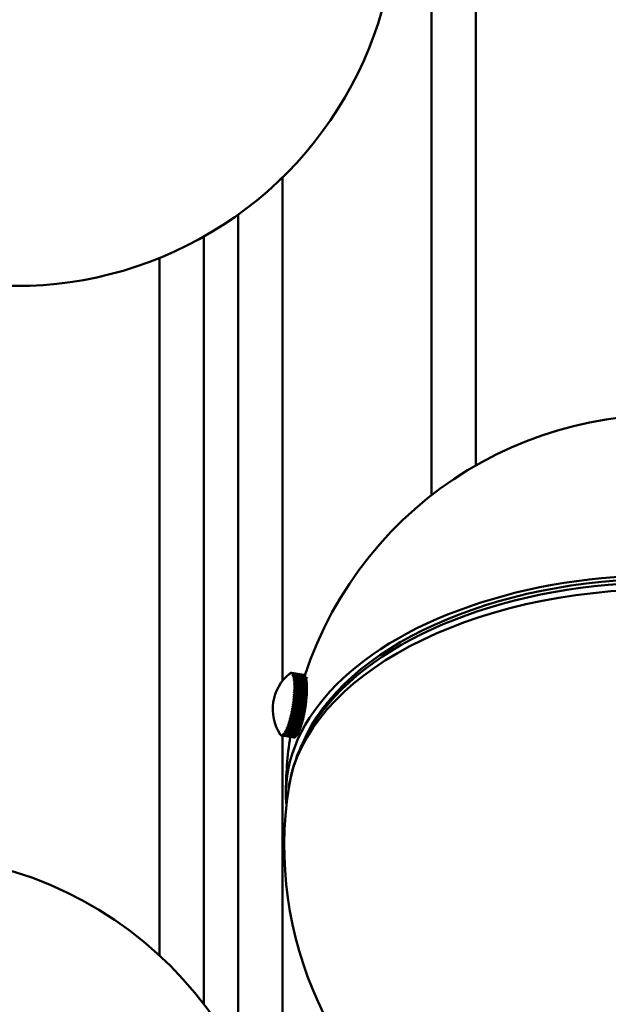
# Model space of a CAD drawing. Header units: millimetres. Extents: x 849 to 4035, y 828 to 3843.
# Tile 97 of 105: x 3538 to 3631, y 1560 to 1715. Entities that reach past the tile are written whole.
import ezdxf

# ---------------------------------------------------------------- set-up
doc = ezdxf.new("R2010")
doc.units = ezdxf.units.MM
doc.header["$LTSCALE"] = 15
doc.layers.add('Widoczne (ISO)', color=7, linetype='Continuous', lineweight=50)
doc.layers.add('Widoczne wąskie (ISO)', color=7, linetype='Continuous', lineweight=50)

msp = doc.modelspace()

# ---------------------------------------------------------------- linework, layer by layer
at = {"layer": 'Widoczne (ISO)'}
for p, q in [((3603.37, 2104.27), (3603.37, 1640.18)), ((3610.37, 2104.27), (3610.37, 1644.89)), ((3579.88, 1690.33), (3579.88, 1610.92)), ((3572.88, 1684.45), (3572.88, 1553.45)), ((3567.44, 1680.97), (3567.44, 1559.93)), ((3560.44, 1677.59), (3560.44, 1567.61)), ((3581.04, 1612.08), (3581.05, 1612.08)), ((3581.13, 1612.14), (3581.14, 1612.13)), ((3581.22, 1612.15), (3581.24, 1612.15)), ((3581.27, 1612.15), (3583.2, 1611.85)), ((3581.3, 1612.14), (3583.23, 1611.85)), ((3583.25, 1611.84), (3581.32, 1612.14)), ((3581.38, 1612.1), (3583.31, 1611.8)), ((3581.38, 1611.94), (3581.38, 1611.94)), ((3583.33, 1611.79), (3581.4, 1612.09)), ((3581.44, 1611.85), (3581.45, 1611.84)), ((3581.45, 1612.03), (3583.38, 1611.73)), ((3583.4, 1611.71), (3581.47, 1612.01)), ((3581.49, 1611.72), (3581.52, 1611.71)), ((3581.52, 1611.93), (3583.45, 1611.63)), ((3583.46, 1611.6), (3581.53, 1611.9)), ((3581.54, 1611.56), (3581.58, 1611.56)), ((3581.58, 1611.8), (3583.51, 1611.5)), ((3583.52, 1611.46), (3581.59, 1611.76)), ((3581.59, 1611.38), (3581.64, 1611.37)), ((3581.62, 1611.18), (3581.69, 1611.17)), ((3581.63, 1611.64), (3583.56, 1611.34)), ((3583.57, 1611.3), (3581.64, 1611.6)), ((3581.65, 1610.94), (3581.73, 1610.93)), ((3581.68, 1611.46), (3583.61, 1611.16)), ((3581.68, 1610.69), (3581.77, 1610.67)), ((3583.62, 1611.11), (3581.69, 1611.41)), ((3581.72, 1611.24), (3583.65, 1610.95)), ((3583.66, 1610.89), (3581.72, 1611.19)), ((3581.75, 1611.01), (3583.68, 1610.71)), ((3583.69, 1610.65), (3581.75, 1610.94)), ((3581.77, 1610.75), (3583.7, 1610.45)), ((3583.71, 1610.38), (3581.78, 1610.68)), ((3583.23, 1611.85), (3583.23, 1611.84)), ((3583.31, 1611.8), (3583.31, 1611.79)), ((3583.38, 1611.73), (3583.38, 1611.71)), ((3583.45, 1611.63), (3583.44, 1611.61)), ((3583.51, 1611.5), (3583.5, 1611.47)), ((3583.56, 1611.34), (3583.55, 1611.3)), ((3583.61, 1611.16), (3583.6, 1611.11)), ((3583.65, 1610.95), (3583.63, 1610.89)), ((3583.68, 1610.71), (3583.66, 1610.65)), ((3581.68, 1609.13), (3583.68, 1608.82)), ((3581.69, 1610.41), (3583.69, 1610.1)), ((3581.69, 1609.47), (3583.69, 1609.16)), ((3581.7, 1610.12), (3583.7, 1609.81)), ((3581.7, 1609.8), (3583.7, 1609.49)), ((3581.77, 1609.16), (3583.7, 1608.86)), ((3583.72, 1609.12), (3581.78, 1609.42)), ((3581.79, 1610.47), (3583.72, 1610.17)), ((3583.72, 1610.09), (3581.79, 1610.39)), ((3583.73, 1609.46), (3581.79, 1609.76)), ((3581.79, 1609.51), (3583.72, 1609.21)), ((3581.8, 1610.16), (3583.73, 1609.87)), ((3583.73, 1609.79), (3581.8, 1610.08)), ((3581.8, 1609.84), (3583.73, 1609.55)), ((3583.7, 1610.45), (3583.68, 1610.38)), ((3583.72, 1610.17), (3583.69, 1610.1)), ((3583.69, 1610.1), (3583.69, 1610.1)), ((3583.72, 1609.21), (3583.69, 1609.16)), ((3583.69, 1609.16), (3583.69, 1609.12)), ((3583.73, 1609.87), (3583.7, 1609.81)), ((3583.7, 1609.81), (3583.7, 1609.79)), ((3583.73, 1609.55), (3583.7, 1609.49)), ((3583.7, 1609.49), (3583.7, 1609.46)), ((3581.54, 1607.66), (3583.54, 1607.35)), ((3581.58, 1608.04), (3583.59, 1607.73)), ((3581.62, 1608.41), (3583.62, 1608.1)), ((3583.55, 1607.26), (3581.62, 1607.56)), ((3581.63, 1607.66), (3583.56, 1607.36)), ((3581.65, 1608.77), (3583.66, 1608.46)), ((3583.6, 1607.65), (3581.67, 1607.94)), ((3581.68, 1608.04), (3583.61, 1607.74)), ((3583.64, 1608.03), (3581.71, 1608.33)), ((3581.72, 1608.42), (3583.65, 1608.12)), ((3583.67, 1608.4), (3581.74, 1608.7)), ((3581.75, 1608.79), (3583.68, 1608.5)), ((3583.7, 1608.77), (3581.77, 1609.07)), ((3583.59, 1607.73), (3583.58, 1607.65)), ((3583.61, 1607.74), (3583.59, 1607.73)), ((3583.65, 1608.12), (3583.62, 1608.1)), ((3583.62, 1608.1), (3583.62, 1608.03)), ((3583.66, 1608.46), (3583.65, 1608.4)), ((3583.68, 1608.5), (3583.66, 1608.46)), ((3583.7, 1608.86), (3583.68, 1608.82)), ((3583.68, 1608.82), (3583.68, 1608.77)), ((3587.45, 1608.08), (3585.28, 1604.91)), ((3583.28, 1605.74), (3581.27, 1606.05)), ((3583.35, 1606.11), (3581.35, 1606.42)), ((3583.29, 1605.72), (3581.36, 1606.02)), ((3581.38, 1606.11), (3583.31, 1605.81)), ((3583.42, 1606.49), (3581.41, 1606.8)), ((3583.37, 1606.1), (3581.44, 1606.4)), ((3581.45, 1606.5), (3583.39, 1606.2)), ((3581.49, 1607.28), (3583.49, 1606.97)), ((3583.44, 1606.48), (3581.5, 1606.78)), ((3581.52, 1606.88), (3583.45, 1606.58)), ((3583.5, 1606.87), (3581.56, 1607.17)), ((3581.58, 1607.27), (3583.51, 1606.97)), ((3583.36, 1606.2), (3583.35, 1606.11)), ((3583.35, 1606.11), (3583.37, 1606.1)), ((3583.43, 1606.59), (3583.42, 1606.49)), ((3583.42, 1606.49), (3583.44, 1606.48)), ((3583.49, 1606.97), (3583.48, 1606.87)), ((3583.51, 1606.97), (3583.49, 1606.97)), ((3583.54, 1607.35), (3583.53, 1607.26)), ((3583.56, 1607.36), (3583.54, 1607.35)), ((3582.94, 1604.35), (3580.94, 1604.66)), ((3582.95, 1604.29), (3581.02, 1604.59)), ((3583.03, 1604.68), (3581.03, 1604.99)), ((3581.05, 1604.68), (3582.98, 1604.38)), ((3583.05, 1604.63), (3581.11, 1604.93)), ((3583.12, 1605.02), (3581.12, 1605.33)), ((3581.14, 1605.02), (3583.07, 1604.72)), ((3583.2, 1605.38), (3581.2, 1605.69)), ((3583.13, 1604.98), (3581.2, 1605.28)), ((3581.22, 1605.37), (3583.15, 1605.07)), ((3583.22, 1605.35), (3581.28, 1605.64)), ((3581.3, 1605.74), (3583.24, 1605.44)), ((3583.05, 1604.72), (3583.03, 1604.68)), ((3583.03, 1604.68), (3583.05, 1604.63)), ((3583.13, 1605.08), (3583.12, 1605.02)), ((3583.12, 1605.02), (3583.13, 1604.98)), ((3583.22, 1605.44), (3583.2, 1605.38)), ((3583.2, 1605.38), (3583.22, 1605.35)), ((3583.29, 1605.82), (3583.28, 1605.74)), ((3583.28, 1605.74), (3583.29, 1605.72)), ((3580.31, 1602.88), (3580.26, 1602.89)), ((3580.42, 1603.06), (3580.36, 1603.07)), ((3582.36, 1602.68), (3580.43, 1602.97)), ((3580.45, 1603.03), (3582.39, 1602.73)), ((3580.54, 1603.27), (3580.46, 1603.28)), ((3582.46, 1602.89), (3580.53, 1603.19)), ((3580.65, 1603.5), (3580.56, 1603.51)), ((3580.56, 1603.25), (3582.49, 1602.95)), ((3582.56, 1603.13), (3580.63, 1603.43)), ((3582.66, 1603.46), (3580.66, 1603.77)), ((3580.66, 1603.49), (3582.59, 1603.19)), ((3582.66, 1603.39), (3580.73, 1603.69)), ((3582.76, 1603.73), (3580.75, 1604.04)), ((3580.76, 1603.76), (3582.69, 1603.46)), ((3582.76, 1603.67), (3580.83, 1603.97)), ((3582.85, 1604.03), (3580.85, 1604.34)), ((3580.86, 1604.05), (3582.79, 1603.75)), ((3582.86, 1603.97), (3580.93, 1604.27)), ((3580.95, 1604.35), (3582.88, 1604.05)), ((3582.46, 1602.95), (3582.46, 1602.89)), ((3582.56, 1603.2), (3582.56, 1603.13)), ((3582.66, 1603.46), (3582.66, 1603.39)), ((3582.66, 1603.46), (3582.66, 1603.46)), ((3582.76, 1603.75), (3582.76, 1603.73)), ((3582.76, 1603.73), (3582.76, 1603.67)), ((3582.86, 1604.06), (3582.85, 1604.03)), ((3582.85, 1604.03), (3582.86, 1603.97)), ((3582.95, 1604.38), (3582.94, 1604.35)), ((3582.94, 1604.35), (3582.95, 1604.29)), ((3579.54, 1602.41), (3579.54, 1602.41)), ((3579.62, 1602.33), (3579.61, 1602.33)), ((3579.7, 1602.28), (3579.68, 1602.29)), ((3579.74, 1602.27), (3581.67, 1601.97)), ((3581.7, 1601.97), (3579.76, 1602.27)), ((3579.78, 1602.27), (3581.72, 1601.97)), ((3581.78, 1601.98), (3579.85, 1602.28)), ((3579.87, 1602.29), (3581.8, 1601.99)), ((3579.88, 1602.25), (3579.88, 1553.45)), ((3579.9, 1602.43), (3579.89, 1602.43)), ((3581.87, 1602.02), (3579.94, 1602.32)), ((3579.96, 1602.34), (3581.89, 1602.04)), ((3580, 1602.5), (3579.98, 1602.5)), ((3581.96, 1602.1), (3580.03, 1602.39)), ((3580.06, 1602.42), (3581.99, 1602.12)), ((3580.1, 1602.6), (3580.07, 1602.6)), ((3582.06, 1602.2), (3580.13, 1602.5)), ((3580.15, 1602.53), (3582.08, 1602.23)), ((3580.21, 1602.72), (3580.17, 1602.73)), ((3582.16, 1602.33), (3580.23, 1602.63)), ((3580.25, 1602.67), (3582.18, 1602.37)), ((3582.26, 1602.49), (3580.33, 1602.79)), ((3580.35, 1602.83), (3582.28, 1602.53)), ((3581.7, 1601.97), (3581.7, 1601.97)), ((3581.78, 1601.99), (3581.78, 1601.98)), ((3581.87, 1602.04), (3581.87, 1602.02)), ((3581.97, 1602.12), (3581.96, 1602.1)), ((3582.06, 1602.23), (3582.06, 1602.2)), ((3582.16, 1602.37), (3582.16, 1602.33)), ((3582.26, 1602.54), (3582.26, 1602.49)), ((3582.36, 1602.73), (3582.36, 1602.68))]:
    msp.add_line(p, q, dxfattribs=at)
for centre, radius, start, end in [((3537.89, 1733.19), 60, 171.2634, 8.7366), ((3640.15, 1593.09), 59.75, 0, 161.814), ((3585.57, 1606.43), 7.25, 129.0116, 213.4005), ((3576.56, 1607.82), 9.08, 338.8318, 342.8839), ((3640.15, 1593.09), 59.75, 171.3581, 180), ((3640.15, 1584.92), 60, 171.2634, 8.7366), ((3519.94, 1523.68), 59.75, 0, 180)]:
    msp.add_arc(centre, radius, start, end, dxfattribs=at)
for centre, major_axis, ratio, start_param, end_param in [((3640.15, 1593.09), (59.75, 0), 0.57735, 6.229931, 9.478033), ((3640.15, 1593.09), (-58.75, 0), 0.57735, 3.3797, 6.045078), ((3585.56, 1606.42), (-4.03, 6.03), 0.959546, 0.087938, 0.103475), ((3580.43, 1607.22), (0.75, 4.86), 0.211325, 0.181347, 0.201681), ((3585.59, 1606.43), (-4.03, 6.03), 0.959546, 0.087938, 0.103475), ((3580.5, 1607.21), (0.76, 4.94), 0.211325, 0.201514, 0.229015), ((3585.56, 1606.42), (-2.41, 6.84), 0.971185, 0.329175, 0.344713), ((3580.43, 1607.22), (0.75, 4.86), 0.211325, 0.102807, 0.123142), ((3585.58, 1606.43), (-2.41, 6.84), 0.971185, 0.329175, 0.344713), ((3580.5, 1607.21), (0.76, 4.94), 0.211325, 0.122974, 0.181514), ((3585.56, 1606.43), (-0.06, 7.25), 0.976836, 0.6519, 0.667437), ((3580.43, 1607.22), (0.75, 4.86), 0.211325, 0.024267, 0.044602), ((3585.58, 1606.43), (0.06, -7.25), 0.976836, 3.793493, 3.80903), ((3580.5, 1607.21), (0.76, 4.94), 0.211325, 0.044435, 0.102974), ((3585.56, 1606.43), (2.55, 6.79), 0.976465, 1.010979, 1.026516), ((3580.43, 1607.22), (0.75, 4.86), 0.211325, 6.228913, 6.249247), ((3585.58, 1606.42), (-2.55, -6.79), 0.976465, 4.152572, 4.168109), ((3580.5, 1607.21), (0.76, 4.94), 0.211325, 6.24908, 6.30762), ((3585.56, 1606.43), (4.57, 5.63), 0.970074, 1.324728, 1.340265), ((3580.43, 1607.22), (0.75, 4.86), 0.211325, 6.150373, 6.170707), ((3585.58, 1606.42), (-4.57, -5.63), 0.970074, 4.46632, 4.481858), ((3580.5, 1607.21), (0.76, 4.94), 0.211325, 6.17054, 6.22908), ((3585.56, 1606.44), (5.77, 4.39), 0.957702, 1.555862, 1.5714), ((3580.43, 1607.22), (0.75, 4.86), 0.211325, 6.071833, 6.092168), ((3585.58, 1606.42), (-5.77, -4.39), 0.957702, 4.697455, 4.712992), ((3580.5, 1607.21), (0.76, 4.94), 0.211325, 6.092001, 6.15054), ((3585.57, 1606.44), (6.43, 3.35), 0.939425, 1.716252, 1.73179), ((3580.43, 1607.22), (0.75, 4.86), 0.211325, 5.993293, 6.013628), ((3585.58, 1606.41), (-6.43, -3.35), 0.939425, 4.857845, 4.873382), ((3580.5, 1607.21), (0.76, 4.94), 0.211325, 6.013461, 6.072), ((3585.57, 1606.45), (6.78, 2.56), 0.915357, 1.828075, 1.843612), ((3580.43, 1607.22), (0.75, 4.86), 0.211325, 5.914753, 5.935088), ((3585.58, 1606.41), (-6.78, -2.56), 0.915357, 4.969667, 4.985204), ((3580.5, 1607.21), (0.76, 4.94), 0.211325, 5.934921, 5.99346), ((3585.57, 1606.45), (6.98, 1.94), 0.885645, 1.908138, 1.923675), ((3580.43, 1607.22), (0.75, 4.86), 0.211325, 5.836214, 5.856548), ((3585.58, 1606.4), (-6.98, -1.94), 0.885645, 5.04973, 5.065267), ((3585.57, 1606.45), (7.1, 1.47), 0.850472, 1.967185, 1.982723), ((3580.43, 1607.22), (0.75, 4.86), 0.211325, 5.757674, 5.778008), ((3580.5, 1607.21), (0.76, 4.94), 0.211325, 5.856381, 5.914921), ((3585.58, 1606.4), (-7.1, -1.47), 0.850472, 5.108778, 5.124315), ((3585.57, 1606.46), (7.17, 1.08), 0.810056, 2.011902, 2.027439), ((3580.43, 1607.22), (0.75, 4.86), 0.211325, 5.679134, 5.699469), ((3585.58, 1606.4), (-7.17, -1.08), 0.810056, 5.153494, 5.169032), ((3580.5, 1607.21), (-0.76, -4.94), 0.211325, 2.636249, 2.694788), ((3585.57, 1606.46), (7.21, 0.77), 0.764646, 2.046509, 2.062046), ((3580.43, 1607.22), (0.75, 4.86), 0.211325, 5.600594, 5.620929), ((3585.58, 1606.39), (-7.21, -0.77), 0.764646, 5.188102, 5.203639), ((3585.57, 1606.46), (7.23, 0.5), 0.714522, 2.073752, 2.08929), ((3580.43, 1607.22), (0.75, 4.86), 0.211325, 5.522054, 5.542389), ((3585.58, 1606.39), (-7.23, -0.5), 0.714522, 5.215345, 5.230882), ((3580.5, 1607.21), (-0.76, -4.94), 0.211325, 2.557709, 2.616248), ((3580.5, 1607.21), (-0.76, -4.94), 0.211325, 2.479169, 2.537708), ((3580.5, 1607.21), (-0.76, -4.94), 0.211325, 2.400629, 2.459169), ((3580.5, 1607.21), (-0.76, -4.94), 0.211325, 2.322089, 2.380629), ((3582.43, 1606.91), (0.76, 4.94), 0.211325, 6.24908, 6.283185), ((3582.43, 1606.91), (0.76, 4.94), 0.211325, 6.17054, 6.22908), ((3582.43, 1606.91), (0.76, 4.94), 0.211325, 6.092001, 6.15054), ((3582.43, 1606.91), (0.76, 4.94), 0.211325, 6.013461, 6.072), ((3582.43, 1606.91), (0.76, 4.94), 0.211325, 5.934921, 5.99346), ((3582.43, 1606.91), (0.76, 4.94), 0.211325, 5.856381, 5.914921), ((3582.43, 1606.91), (-0.76, -4.94), 0.211325, 2.636249, 2.694788), ((3583.4, 1606.76), (0.76, 4.94), 0.211325, 0.342227, 0.480833), ((3582.43, 1606.91), (-0.76, -4.94), 0.211325, 2.557709, 2.616248), ((3582.43, 1606.91), (-0.76, -4.94), 0.211325, 2.479169, 2.537708), ((3582.43, 1606.91), (-0.76, -4.94), 0.211325, 2.400629, 2.459169), ((3580.43, 1607.22), (0.75, 4.86), 0.211325, 5.129355, 5.14969), ((3585.58, 1606.47), (7.24, -0.42), 0.404908, 2.147378, 2.162915), ((3585.57, 1606.46), (7.24, 0.27), 0.659992, 2.095467, 2.111005), ((3580.43, 1607.22), (0.75, 4.86), 0.211325, 5.443515, 5.463849), ((3585.57, 1606.39), (-7.24, -0.27), 0.659992, 5.23706, 5.252597), ((3585.57, 1606.47), (7.24, -0.27), 0.473457, 2.138322, 2.15386), ((3580.43, 1607.22), (0.75, 4.86), 0.211325, 5.207895, 5.22823), ((3585.57, 1606.38), (-7.24, 0.27), 0.473457, 5.279915, 5.295452), ((3585.57, 1606.47), (7.25, 0.07), 0.601394, 2.112917, 2.128454), ((3580.43, 1607.22), (0.75, 4.86), 0.211325, 5.364975, 5.385309), ((3585.57, 1606.39), (-7.25, -0.07), 0.601394, 5.25451, 5.270047), ((3585.57, 1606.47), (7.25, -0.11), 0.539087, 2.12699, 2.142527), ((3580.43, 1607.22), (0.75, 4.86), 0.211325, 5.286435, 5.306769), ((3585.57, 1606.38), (-7.25, 0.11), 0.539087, 5.268582, 5.28412), ((3580.5, 1607.21), (-0.76, -4.94), 0.211325, 2.00793, 2.06647), ((3580.5, 1607.21), (-0.76, -4.94), 0.211325, 2.24355, 2.302089), ((3580.5, 1607.21), (-0.76, -4.94), 0.211325, 2.08647, 2.145009), ((3580.5, 1607.21), (-0.76, -4.94), 0.211325, 2.16501, 2.223549), ((3582.43, 1606.91), (-0.76, -4.94), 0.211325, 2.00793, 2.06647), ((3582.43, 1606.91), (-0.76, -4.94), 0.211325, 2.322089, 2.380629), ((3582.43, 1606.91), (-0.76, -4.94), 0.211325, 2.24355, 2.302089), ((3582.43, 1606.91), (-0.76, -4.94), 0.211325, 2.08647, 2.145009), ((3582.43, 1606.91), (-0.76, -4.94), 0.211325, 2.16501, 2.223549), ((3580.43, 1607.22), (0.75, 4.86), 0.211325, 4.815196, 4.835531), ((3585.57, 1606.38), (-7.19, 0.94), 0.110188, 5.307942, 5.32348), ((3585.58, 1606.48), (7.19, -0.94), 0.110188, 2.16635, 2.181887), ((3580.43, 1607.22), (0.75, 4.86), 0.211325, 4.893736, 4.91407), ((3585.57, 1606.38), (-7.2, 0.81), 0.186047, 5.305424, 5.320961), ((3585.58, 1606.48), (7.2, -0.81), 0.186047, 2.163831, 2.179368), ((3580.5, 1607.21), (-0.76, -4.94), 0.211325, 1.615231, 1.67377), ((3580.43, 1607.22), (0.75, 4.86), 0.211325, 4.972276, 4.99261), ((3585.57, 1606.38), (-7.22, 0.69), 0.260758, 5.301513, 5.31705), ((3585.58, 1606.47), (7.22, -0.69), 0.260758, 2.15992, 2.175457), ((3580.5, 1607.21), (-0.76, -4.94), 0.211325, 1.693771, 1.75231), ((3585.58, 1606.47), (7.23, -0.56), 0.333862, 2.154495, 2.170032), ((3580.43, 1607.22), (0.75, 4.86), 0.211325, 5.050815, 5.07115), ((3585.57, 1606.38), (-7.23, 0.56), 0.333862, 5.296087, 5.311625), ((3585.57, 1606.38), (-7.24, 0.42), 0.404908, 5.28897, 5.304508), ((3580.5, 1607.21), (-0.76, -4.94), 0.211325, 1.772311, 1.83085), ((3580.5, 1607.21), (-0.76, -4.94), 0.211325, 1.85085, 1.90939), ((3580.5, 1607.21), (-0.76, -4.94), 0.211325, 1.92939, 1.98793), ((3582.43, 1606.91), (-0.76, -4.94), 0.211325, 1.693771, 1.75231), ((3582.43, 1606.91), (-0.76, -4.94), 0.211325, 1.772311, 1.83085), ((3582.43, 1606.91), (-0.76, -4.94), 0.211325, 1.85085, 1.90939), ((3582.43, 1606.91), (-0.76, -4.94), 0.211325, 1.92939, 1.98793), ((3580.43, 1607.22), (0.75, 4.86), 0.211325, 4.501037, 4.521371), ((3585.56, 1606.38), (-7.11, 1.42), 0.195318, 0.962629, 0.978166), ((3585.58, 1606.47), (7.11, -1.42), 0.195318, 4.104221, 4.119759), ((3580.5, 1607.21), (-0.76, -4.94), 0.211325, 1.301072, 1.359611), ((3580.43, 1607.22), (0.75, 4.86), 0.211325, 4.579577, 4.599911), ((3585.56, 1606.38), (-7.13, 1.29), 0.119575, 0.959944, 0.975481), ((3585.58, 1606.48), (7.13, -1.29), 0.119575, 4.101536, 4.117073), ((3580.5, 1607.21), (-0.76, -4.94), 0.211325, 1.379612, 1.438151), ((3580.43, 1607.22), (0.75, 4.86), 0.211325, 4.658116, 4.678451), ((3585.57, 1606.38), (-7.15, 1.18), 0.043095, 0.958582, 0.974119), ((3585.58, 1606.48), (7.15, -1.18), 0.043095, 4.100174, 4.115712), ((3580.5, 1607.21), (-0.76, -4.94), 0.211325, 1.458151, 1.516691), ((3580.43, 1607.22), (0.75, 4.86), 0.211325, 4.736656, 4.756991), ((3585.57, 1606.38), (-7.17, 1.06), 0.03365, 5.309145, 5.324682), ((3585.58, 1606.48), (7.17, -1.06), 0.03365, 2.167552, 2.183089), ((3580.5, 1607.21), (-0.76, -4.94), 0.211325, 1.536691, 1.595231), ((3582.43, 1606.91), (-0.76, -4.94), 0.211325, 1.379612, 1.438151), ((3582.43, 1606.91), (-0.76, -4.94), 0.211325, 1.458151, 1.516691), ((3582.43, 1606.91), (-0.76, -4.94), 0.211325, 1.536691, 1.595231), ((3582.43, 1606.91), (-0.76, -4.94), 0.211325, 1.615231, 1.67377), ((3580.43, 1607.22), (0.75, 4.86), 0.211325, 4.108338, 4.128672), ((3585.59, 1606.47), (6.94, -2.11), 0.546947, 4.142232, 4.15777), ((3580.43, 1607.22), (0.75, 4.86), 0.211325, 4.186878, 4.207212), ((3585.56, 1606.38), (-6.98, 1.95), 0.481704, 0.988998, 1.004535), ((3580.5, 1607.21), (-0.76, -4.94), 0.211325, 0.986912, 1.045452), ((3585.59, 1606.47), (6.98, -1.95), 0.481704, 4.13059, 4.146127), ((3580.43, 1607.22), (0.75, 4.86), 0.211325, 4.265417, 4.285752), ((3585.56, 1606.38), (-7.02, 1.81), 0.413492, 0.979682, 0.995219), ((3585.58, 1606.47), (7.02, -1.81), 0.413492, 4.121275, 4.136812), ((3580.5, 1607.21), (-0.76, -4.94), 0.211325, 1.065452, 1.123992), ((3580.43, 1607.22), (0.75, 4.86), 0.211325, 4.343957, 4.364292), ((3585.56, 1606.38), (-7.05, 1.67), 0.34273, 0.972341, 0.987879), ((3585.58, 1606.47), (7.05, -1.67), 0.34273, 4.113934, 4.129471), ((3580.5, 1607.21), (-0.76, -4.94), 0.211325, 1.143992, 1.202532), ((3580.43, 1607.22), (0.75, 4.86), 0.211325, 4.422497, 4.442831), ((3585.56, 1606.38), (-7.08, 1.54), 0.269856, 0.966719, 0.982256), ((3585.58, 1606.47), (7.08, -1.54), 0.269856, 4.108311, 4.123848), ((3580.5, 1607.21), (-0.76, -4.94), 0.211325, 1.222532, 1.281071), ((3582.43, 1606.91), (-0.76, -4.94), 0.211325, 1.065452, 1.123992), ((3582.43, 1606.91), (-0.76, -4.94), 0.211325, 1.143992, 1.202532), ((3582.43, 1606.91), (-0.76, -4.94), 0.211325, 1.222532, 1.281071), ((3582.43, 1606.91), (-0.76, -4.94), 0.211325, 1.301072, 1.359611), ((3580.43, 1607.22), (0.75, 4.86), 0.211325, 3.637099, 3.657433), ((3585.56, 1606.4), (-6.3, 3.59), 0.855091, 1.16526, 1.180798), ((3585.59, 1606.45), (6.3, -3.59), 0.855091, 4.306853, 4.32239), ((3580.43, 1607.22), (0.75, 4.86), 0.211325, 3.715639, 3.735973), ((3585.56, 1606.4), (-6.49, 3.24), 0.815308, 1.119046, 1.134583), ((3580.5, 1607.21), (-0.76, -4.94), 0.211325, 0.515674, 0.574213), ((3585.59, 1606.45), (6.49, -3.24), 0.815308, 4.260638, 4.276176), ((3580.43, 1607.22), (0.75, 4.86), 0.211325, 3.794178, 3.814513), ((3585.56, 1606.4), (-6.63, 2.94), 0.770498, 1.083365, 1.098902), ((3580.5, 1607.21), (-0.76, -4.94), 0.211325, 0.594213, 0.652753), ((3585.59, 1606.46), (6.63, -2.94), 0.770498, 4.224958, 4.240495), ((3580.43, 1607.22), (0.75, 4.86), 0.211325, 3.872718, 3.893053), ((3585.56, 1606.39), (-6.73, 2.69), 0.720938, 1.055328, 1.070866), ((3580.5, 1607.21), (-0.76, -4.94), 0.211325, 0.672753, 0.731293), ((3585.59, 1606.46), (6.73, -2.69), 0.720938, 4.196921, 4.212458), ((3580.43, 1607.22), (0.75, 4.86), 0.211325, 3.951258, 3.971593), ((3585.56, 1606.39), (-6.81, 2.47), 0.666933, 1.03301, 1.048547), ((3580.5, 1607.21), (-0.76, -4.94), 0.211325, 0.751293, 0.809832), ((3585.59, 1606.46), (6.81, -2.47), 0.666933, 4.174603, 4.19014), ((3580.43, 1607.22), (0.75, 4.86), 0.211325, 4.029798, 4.050132), ((3585.56, 1606.39), (-6.88, 2.28), 0.608817, 1.015089, 1.030627), ((3580.5, 1607.21), (-0.76, -4.94), 0.211325, 0.829833, 0.888372), ((3585.59, 1606.46), (6.88, -2.28), 0.608817, 4.156682, 4.172219), ((3585.56, 1606.39), (-6.94, 2.11), 0.546947, 1.00064, 1.016177), ((3580.5, 1607.21), (-0.76, -4.94), 0.211325, 0.908373, 0.966912), ((3582.43, 1606.91), (-0.76, -4.94), 0.211325, 0.594213, 0.652753), ((3582.43, 1606.91), (-0.76, -4.94), 0.211325, 0.672753, 0.731293), ((3582.43, 1606.91), (-0.76, -4.94), 0.211325, 0.751293, 0.809832), ((3582.43, 1606.91), (-0.76, -4.94), 0.211325, 0.829833, 0.888372), ((3582.43, 1606.91), (-0.76, -4.94), 0.211325, 0.908373, 0.966912), ((3582.43, 1606.91), (-0.76, -4.94), 0.211325, 0.986912, 1.045452), ((3583.88, 1606.69), (0.76, 4.94), 0.211325, 3.868064, 4.035743), ((3580.43, 1607.22), (-0.75, -4.86), 0.211325, 6.071833, 6.092168), ((3585.56, 1606.44), (-5.77, -4.39), 0.957702, 6.203893, 6.219431), ((3585.58, 1606.42), (-5.77, -4.39), 0.957702, 6.203893, 6.219431), ((3580.5, 1607.21), (-0.76, -4.94), 0.211325, 6.054171, 6.072), ((3580.43, 1607.22), (-0.75, -4.86), 0.211325, 6.150373, 6.170707), ((3585.56, 1606.43), (-4.57, -5.63), 0.970074, 5.972759, 5.988296), ((3580.5, 1607.21), (-0.76, -4.94), 0.211325, 6.092001, 6.15054), ((3585.58, 1606.42), (-4.57, -5.63), 0.970074, 5.972759, 5.988296), ((3580.43, 1607.22), (-0.75, -4.86), 0.211325, 6.228913, 6.249247), ((3585.56, 1606.43), (2.55, 6.79), 0.976465, 2.517417, 2.532955), ((3580.5, 1607.21), (-0.76, -4.94), 0.211325, 6.17054, 6.22908), ((3585.58, 1606.42), (-2.55, -6.79), 0.976465, 5.65901, 5.674547), ((3580.43, 1607.22), (-0.75, -4.86), 0.211325, 0.024267, 0.044602), ((3585.56, 1606.43), (-0.06, 7.25), 0.976836, 2.158338, 2.173875), ((3580.5, 1607.21), (-0.76, -4.94), 0.211325, 6.24908, 6.30762), ((3585.58, 1606.43), (0.06, -7.25), 0.976836, 5.299931, 5.315468), ((3580.5, 1607.21), (-0.76, -4.94), 0.211325, 0.044435, 0.102974), ((3580.43, 1607.22), (-0.75, -4.86), 0.211325, 0.102807, 0.123142), ((3585.56, 1606.42), (-2.41, 6.84), 0.971185, 1.835614, 1.851151), ((3585.58, 1606.43), (2.41, -6.84), 0.971185, 4.977206, 4.992744), ((3580.43, 1607.22), (-0.75, -4.86), 0.211325, 0.181347, 0.201681), ((3585.56, 1606.42), (-4.03, 6.03), 0.959546, 1.594376, 1.609914), ((3580.5, 1607.21), (-0.76, -4.94), 0.211325, 0.122974, 0.181514), ((3585.59, 1606.43), (4.03, -6.03), 0.959546, 4.735969, 4.751506), ((3580.5, 1607.21), (-0.76, -4.94), 0.211325, 0.201514, 0.260054), ((3580.43, 1607.22), (-0.75, -4.86), 0.211325, 0.259887, 0.280221), ((3585.56, 1606.42), (-5.02, 5.23), 0.941991, 1.426515, 1.442053), ((3585.59, 1606.44), (5.02, -5.23), 0.941991, 4.568108, 4.583645), ((3580.43, 1607.22), (-0.75, -4.86), 0.211325, 0.338427, 0.358761), ((3585.56, 1606.41), (-5.64, 4.56), 0.918628, 1.309761, 1.325298), ((3580.5, 1607.21), (-0.76, -4.94), 0.211325, 0.280054, 0.338594), ((3585.59, 1606.44), (5.64, -4.56), 0.918628, 4.451353, 4.466891), ((3580.5, 1607.21), (-0.76, -4.94), 0.211325, 0.358594, 0.417133), ((3580.43, 1607.22), (0.75, 4.86), 0.211325, 3.558559, 3.578893), ((3585.56, 1606.41), (-6.03, 4.02), 0.889602, 1.226471, 1.242008), ((3585.59, 1606.45), (6.03, -4.02), 0.889602, 4.368064, 4.383601), ((3580.5, 1607.21), (-0.76, -4.94), 0.211325, 0.437134, 0.495673), ((3582.43, 1606.91), (-0.76, -4.94), 0.211325, 0, 0.024434), ((3582.43, 1606.91), (-0.76, -4.94), 0.211325, 0.044435, 0.102974), ((3582.43, 1606.91), (-0.76, -4.94), 0.211325, 0.122974, 0.181514), ((3582.43, 1606.91), (-0.76, -4.94), 0.211325, 0.201514, 0.260054), ((3582.43, 1606.91), (-0.76, -4.94), 0.211325, 0.280054, 0.338594), ((3582.43, 1606.91), (-0.76, -4.94), 0.211325, 0.358594, 0.417133), ((3582.43, 1606.91), (-0.76, -4.94), 0.211325, 0.437134, 0.495673), ((3582.43, 1606.91), (-0.76, -4.94), 0.211325, 0.515674, 0.574213), ((3583.88, 1606.69), (-0.76, -4.94), 0.211325, 0.246907, 0.326177)]:
    msp.add_ellipse(centre, major_axis=major_axis, ratio=ratio, start_param=start_param, end_param=end_param, dxfattribs=at)
for points, knots in [([(3586.89, 1607.4), (3586.87, 1607.35), (3586.85, 1607.31), (3586.81, 1607.2), (3586.79, 1607.14), (3586.76, 1607.07)], [0.1270008, 0.1270008, 0.1270008, 0.1270008, 0.14400621, 0.14400621, 0.1677541, 0.1677541, 0.1677541, 0.1677541]), ([(3580.84, 1594.03), (3580.96, 1594.8), (3581.12, 1595.56), (3581.5, 1597.07), (3581.73, 1597.82), (3582.26, 1599.29), (3582.56, 1600.02), (3583.23, 1601.46), (3583.59, 1602.17), (3584.39, 1603.56), (3584.82, 1604.24), (3585.28, 1604.91)], [2.4446871, 2.4446871, 2.4446871, 2.4446871, 2.5023616, 2.5023616, 2.560036, 2.560036, 2.6177105, 2.6177105, 2.675385, 2.675385, 2.7330595, 2.7330595, 2.7330595, 2.7330595])]:
    msp.add_open_spline(points, degree=3, knots=knots, dxfattribs=at)
at = {"layer": 'Widoczne wąskie (ISO)'}
for centre, major_axis, start_param, end_param in [((3640.15, 1592.37), (59.01, 0), 0.376865, 2.764728), ((3640.15, 1591), (-59.54, 0), 3.230085, 6.194693)]:
    msp.add_ellipse(centre, major_axis=major_axis, ratio=0.57735, start_param=start_param, end_param=end_param, dxfattribs=at)
msp.add_open_spline([(3586.76, 1607.08), (3586.76, 1607.08), (3586.77, 1607.09), (3586.81, 1607.2), (3586.86, 1607.3), (3586.89, 1607.41)], degree=3, knots=[-0.16795695, -0.16795695, -0.16795695, -0.16795695, -0.16666249, -0.16666249, -0.12822084, -0.12822084, -0.12822084, -0.12822084], dxfattribs=at)

doc.saveas('drawing.dxf')
